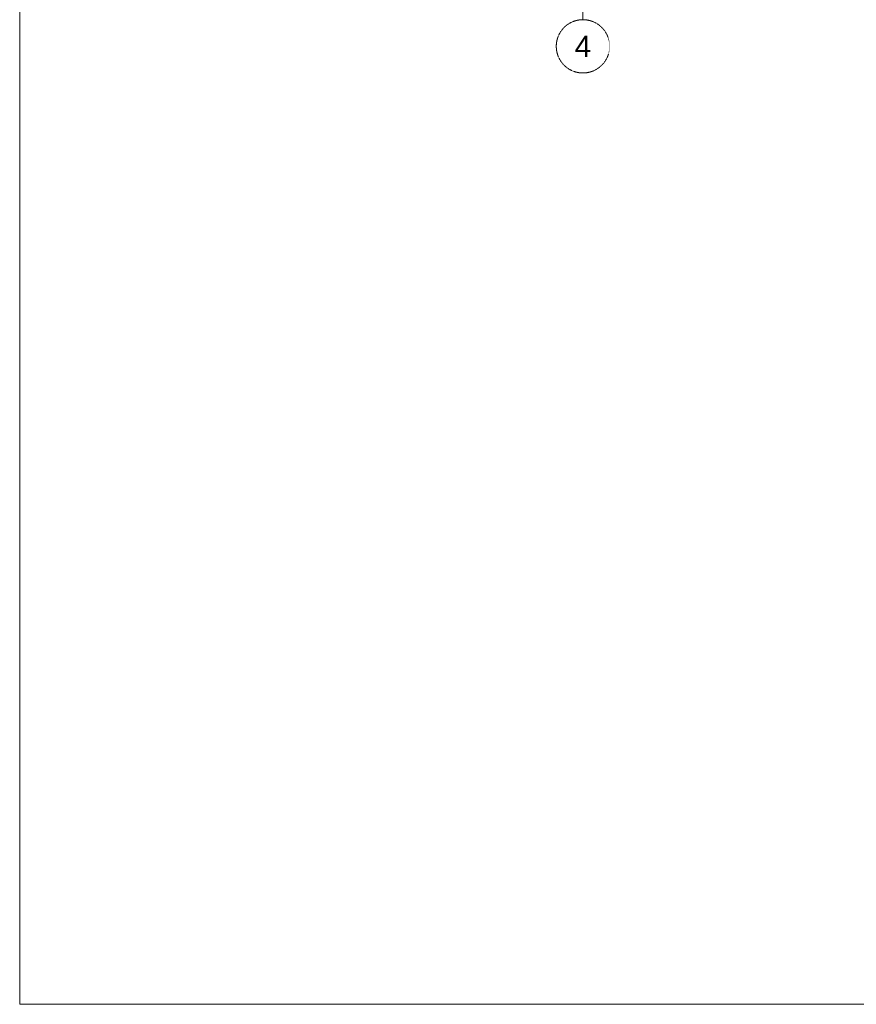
# Model space of a CAD drawing. Header units: millimetres. Extents: x -176817 to 571382, y -58489 to 156123.
# Tile 1 of 256: x -71598 to -48052, y -58489 to -30771. Entities that reach past the tile are written whole.
import ezdxf

# ---------------------------------------------------------------- set-up
doc = ezdxf.new("R2010")
doc.units = ezdxf.units.MM
doc.header["$LTSCALE"] = 0.2
doc.linetypes.add('HIDDEN', pattern=[9.525, 6.35, -3.175])
for name, color, linetype, lineweight in [('-AAA Podkład', 252, 'Continuous', 13), ('-AAA Wymiar', 1, 'Continuous', 18), ('Prz', 5, 'Continuous', 13)]:
    doc.layers.add(name, color=color, linetype=linetype, lineweight=lineweight)
doc.styles.get("Standard").update_dxf_attribs({"font": 'arial.ttf'})

# ---------------------------------------------------------------- blocks, each defined once
blk = doc.blocks.new('Podkład rev.B')
at = {"layer": '-AAA Podkład', "linetype": 'HIDDEN', "ltscale": 5}
blk.add_line((-650, 2544.3, 0), (-650, -48454.9, 0), dxfattribs=at)
blk.add_circle((-650, -49204.9, 0), 750, dxfattribs=at)
at = {"layer": '-AAA Podkład', "linetype": 'HIDDEN', "ltscale": 5, "insert": (-650, -49204.9, 0), "char_height": 600, "attachment_point": 5}
blk.add_mtext('\\A1;4', dxfattribs=at)

msp = doc.modelspace()

# ---------------------------------------------------------------- linework, layer by layer
at = {"layer": 'Prz'}
msp.add_lwpolyline([(-15998.2722, -58489.4339), (-71598.2722, -58489.4339), (-71598.2722, 22710.5661), (-15998.2722, 22710.5661)], close=True, dxfattribs=at)

# ---------------------------------------------------------------- block references
at = {"layer": '-AAA Wymiar'}
msp.add_blockref('Podkład rev.B', (-55095.7819, 17683.4632, 0), dxfattribs=at)

doc.saveas('drawing.dxf')
